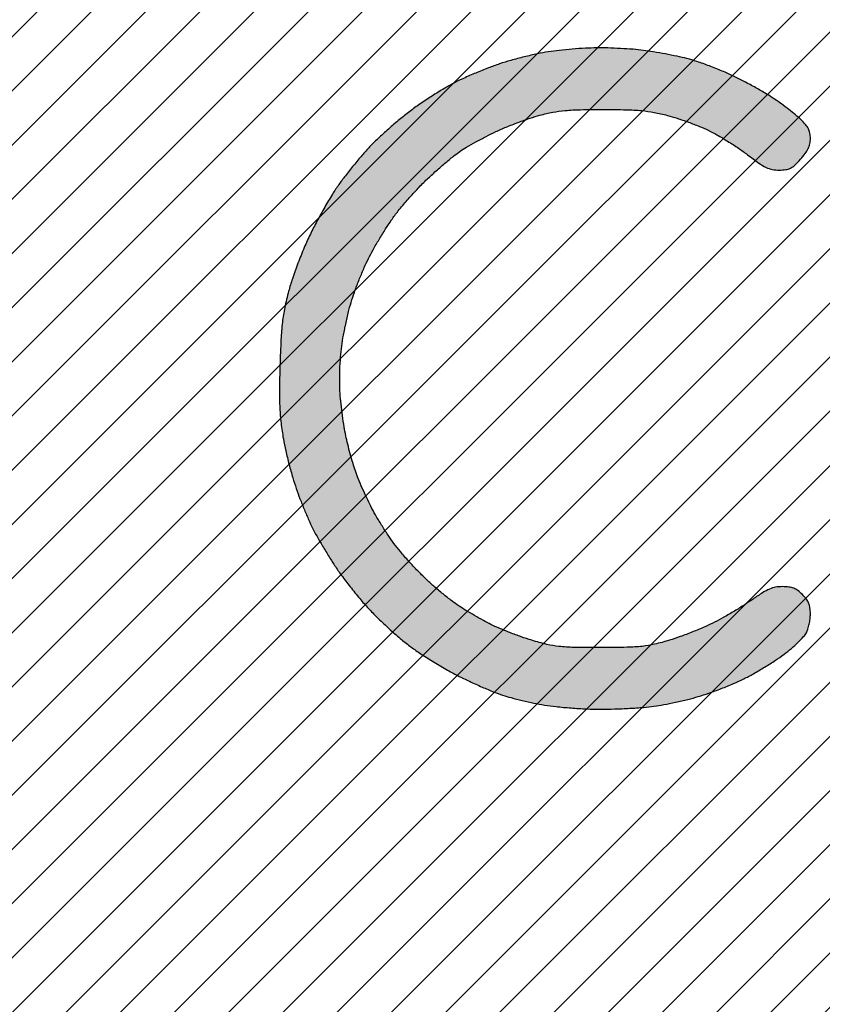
# Model space of a CAD drawing. Header units: inches. Extents: x -2078 to 109126, y -964 to 6385.
# Tile 5 of 256: x -2042 to -2034, y 58 to 67. Entities that reach past the tile are written whole.
import ezdxf

# ---------------------------------------------------------------- set-up
doc = ezdxf.new("R2010")
doc.units = ezdxf.units.IN
doc.header["$MEASUREMENT"] = 0
doc.layers.add('A-HATCH', color=9, linetype='Continuous')

# ---------------------------------------------------------------- blocks, each defined once
blk = doc.blocks.new('Jay Cad Logo - CAD Format')
at = {"true_color": 0x1c75bc, "transparency": 33554687}
h = blk.add_hatch(color=152, dxfattribs=at)
h.dxf.hatch_style = 2
h.paths.add_polyline_path([(-39.618, -58.858, -0.005287), (-39.59, -57.25, -0.009944), (-39.548, -56.38, -0.167733), (-39.437, -56.119, -0.026665), (-39.36, -56.042, -0.020341), (-39.268, -55.966, -0.026593), (-39.149, -55.885, -0.057033), (-39.017, -55.835, -0.016911), (-38.91, -55.812, -0.016685), (-38.796, -55.795, -0.023089), (-38.693, -55.788, -0.044071), (-38.584, -55.795, -0.023708), (-38.453, -55.822, -0.033937), (-38.263, -55.885, -0.071607), (-38.103, -55.978, -0.029798), (-37.994, -56.076, -0.029736), (-37.897, -56.186, -0.0464), (-37.828, -56.293, -0.111801), (-37.749, -56.596, -0.004482), (-37.723, -57.742, -0.003878), (-37.711, -59.655, -0.000454), (-37.722, -63.923), (-37.746, -71.306), (-37.944, -71.899, -0.01392), (-38.04, -72.163, -0.008424), (-38.166, -72.466, -0.008642), (-38.304, -72.769, -0.015034), (-38.429, -73.011, -0.014198), (-38.567, -73.244, -0.008259), (-38.745, -73.516, -0.008253), (-38.932, -73.784, -0.013774), (-39.1, -74.001, -0.018834), (-39.283, -74.209, -0.010765), (-39.518, -74.447, -0.01074), (-39.766, -74.676, -0.017512), (-39.986, -74.859, -0.017705), (-40.224, -75.028, -0.009903), (-40.524, -75.219, -0.009803), (-40.835, -75.399, -0.015717), (-41.108, -75.54, -0.017579), (-41.391, -75.662, -0.010889), (-41.731, -75.787, -0.010922), (-42.072, -75.895, -0.019306), (-42.359, -75.968, -0.020173), (-42.708, -76.027, -0.017176), (-43.08, -76.062, -0.014864), (-43.502, -76.074, -0.008817), (-44.006, -76.065, -0.008616), (-44.548, -76.037, -0.02088), (-44.946, -75.992, -0.025083), (-45.292, -75.921, -0.01915), (-45.664, -75.809, -0.014252), (-45.947, -75.702, -0.009194), (-46.27, -75.564, -0.009271), (-46.581, -75.417, -0.017219), (-46.825, -75.284, -0.018957), (-47.061, -75.134, -0.010051), (-47.342, -74.931, -0.009971), (-47.62, -74.712, -0.015232), (-47.853, -74.51, -0.019098), (-48.076, -74.287, -0.011065), (-48.328, -74.002, -0.010995), (-48.568, -73.707, -0.018143), (-48.756, -73.444, -0.021141), (-48.926, -73.164, -0.011871), (-49.109, -72.81, -0.011817), (-49.278, -72.444, -0.018873), (-49.402, -72.123, -0.015719), (-49.513, -71.767, -0.016245), (-49.6, -71.405, -0.016588), (-49.661, -71.049, -0.018864), (-49.696, -70.704, -0.009261), (-49.708, -70.423, -0.010107), (-49.709, -70.149, -0.009631), (-49.701, -69.915, -0.048095), (-49.682, -69.785, -0.053952), (-49.644, -69.683, -0.027499), (-49.577, -69.564, -0.026854), (-49.493, -69.448, -0.036148), (-49.404, -69.353, -0.044581), (-49.28, -69.257, -0.058365), (-49.152, -69.195, -0.053537), (-49.003, -69.16, -0.030529), (-48.82, -69.149, -0.021822), (-48.665, -69.156, -0.018394), (-48.503, -69.176, -0.018788), (-48.356, -69.206, -0.047924), (-48.254, -69.241, -0.055843), (-48.166, -69.293, -0.029206), (-48.07, -69.376, -0.028646), (-47.98, -69.473, -0.038826), (-47.911, -69.571, -0.054488), (-47.856, -69.693, -0.025759), (-47.811, -69.86, -0.024786), (-47.781, -70.045, -0.028433), (-47.77, -70.223, 0.023589), (-47.761, -70.417, 0.011724), (-47.732, -70.661, 0.011644), (-47.69, -70.913, 0.016749), (-47.641, -71.134, 0.019763), (-47.572, -71.36, 0.010872), (-47.472, -71.629, 0.010923), (-47.358, -71.901, 0.017173), (-47.247, -72.127, 0.030302), (-47.106, -72.356, 0.016096), (-46.907, -72.623, 0.015752), (-46.679, -72.889, 0.020119), (-46.453, -73.118, 0.018129), (-46.216, -73.324, 0.013818), (-45.944, -73.532, 0.014022), (-45.677, -73.714, 0.031588), (-45.463, -73.832, 0.013334), (-45.259, -73.922, 0.009692), (-45.028, -74.011, 0.009774), (-44.806, -74.087, 0.021025), (-44.631, -74.135, 0.023141), (-44.45, -74.168, 0.010062), (-44.207, -74.196, 0.009937), (-43.947, -74.215, 0.013026), (-43.71, -74.222, 0.017505), (-43.467, -74.214, 0.012015), (-43.193, -74.189, 0.012101), (-42.93, -74.151, 0.023924), (-42.724, -74.107, 0.020473), (-42.525, -74.045, 0.011056), (-42.285, -73.954, 0.010996), (-42.045, -73.85, 0.017015), (-41.842, -73.748, 0.019186), (-41.643, -73.63, 0.010785), (-41.412, -73.473, 0.010952), (-41.182, -73.302, 0.017548), (-40.997, -73.147, 0.019315), (-40.825, -72.98, 0.01255), (-40.639, -72.775, 0.012624), (-40.468, -72.565, 0.023337), (-40.341, -72.385, 0.020473), (-40.229, -72.192, 0.010292), (-40.102, -71.94, 0.010201), (-39.982, -71.673, 0.014886), (-39.888, -71.433), (-39.691, -70.883), (-39.649, -63.595, -0.000333)])
h.paths.add_polyline_path([(7.366, -57.853, -0.007993), (7.738, -57.72, -0.015033), (8.041, -57.628, -0.020345), (8.44, -57.536, -0.023724), (8.825, -57.483, -0.017393), (9.3, -57.457, -0.005454), (10.011, -57.45, -0.005575), (10.72, -57.459, -0.017102), (11.2, -57.487, -0.022961), (11.592, -57.541, -0.019653), (12, -57.634, -0.013565), (12.302, -57.724, -0.008384), (12.65, -57.844, -0.008501), (12.993, -57.976, -0.015079), (13.269, -58.097, -0.018617), (13.54, -58.24, -0.009503), (13.872, -58.437, -0.009405), (14.205, -58.654, -0.01393), (14.489, -58.858, 0.009493), (14.842, -59.116, 0.040124), (15.068, -59.249, 0.0622), (15.258, -59.314, 0.050934), (15.473, -59.335, 0.034654), (15.677, -59.321, 0.083763), (15.82, -59.276, 0.071051), (15.955, -59.181, 0.019882), (16.135, -58.997, 0.022456), (16.284, -58.816, 0.050646), (16.375, -58.665, 0.061098), (16.424, -58.517, 0.049644), (16.441, -58.351, 0.046235), (16.426, -58.184, 0.072514), (16.379, -58.048, 0.061117), (16.289, -57.915, 0.024038), (16.135, -57.756, 0.016426), (15.983, -57.621, 0.007103), (15.773, -57.453, 0.007068), (15.543, -57.279, 0.009298), (15.329, -57.128, 0.015171), (15.083, -56.971, 0.00659), (14.748, -56.778, 0.006569), (14.384, -56.581, 0.008677), (14.049, -56.412, 0.012981), (13.702, -56.256, 0.009121), (13.302, -56.097, 0.009139), (12.916, -55.96, 0.018824), (12.607, -55.869, 0.009854), (12.303, -55.799, 0.005721), (11.937, -55.725, 0.005717), (11.567, -55.66, 0.009599), (11.255, -55.615, 0.011458), (10.936, -55.582, 0.006269), (10.544, -55.556, 0.006244), (10.145, -55.54, 0.009905), (9.802, -55.537, 0.011086), (9.456, -55.548, 0.007076), (9.02, -55.578, 0.006239), (8.639, -55.615, 0.011518), (8.301, -55.66, 0.014292), (7.963, -55.722, 0.007821), (7.552, -55.817, 0.007789), (7.137, -55.927, 0.012296), (6.785, -56.035, 0.011177), (6.44, -56.16, 0.007292), (6.044, -56.319, 0.007214), (5.667, -56.484, 0.013651), (5.365, -56.631, 0.015305), (5.068, -56.797, 0.0075), (4.7, -57.027, 0.007456), (4.323, -57.277, 0.010746), (3.998, -57.51, 0.011919), (3.683, -57.76, 0.007976), (3.333, -58.059, 0.008027), (3.003, -58.361, 0.015607), (2.751, -58.614, 0.010376), (2.519, -58.872, 0.006351), (2.248, -59.195, 0.006064), (1.998, -59.508, 0.010718), (1.795, -59.783, 0.016712), (1.596, -60.082, 0.00754), (1.356, -60.487, 0.007458), (1.114, -60.923, 0.010097), (0.91, -61.324, 0.013071), (0.721, -61.741, 0.008746), (0.525, -62.231, 0.008743), (0.353, -62.709, 0.016964), (0.234, -63.1, 0.01479), (0.115, -63.606, 0.021376), (0.042, -64.06, 0.016498), (-0.002, -64.597, 0.005189), (-0.034, -65.402, 0.005177), (-0.049, -66.177, 0.013697), (-0.039, -66.732, 0.017459), (-0.001, -67.2, 0.015287), (0.071, -67.686, 0.01169), (0.146, -68.056, 0.007469), (0.251, -68.486, 0.007389), (0.365, -68.899, 0.013644), (0.472, -69.234, 0.00774), (0.587, -69.546, 0.005604), (0.725, -69.891, 0.005661), (0.863, -70.215, 0.012272), (0.978, -70.46, 0.012546), (1.107, -70.703, 0.005387), (1.291, -71.021, 0.005327), (1.494, -71.356, 0.007001), (1.686, -71.656, 0.013839), (1.904, -71.966, 0.007751), (2.184, -72.331, 0.007729), (2.48, -72.692, 0.012471), (2.743, -72.989, 0.012861), (3.021, -73.271, 0.008033), (3.359, -73.588, 0.00806), (3.704, -73.89, 0.014544), (3.998, -74.125, 0.015302), (4.307, -74.343, 0.008053), (4.704, -74.597, 0.008038), (5.121, -74.844, 0.012223), (5.49, -75.044, 0.008278), (5.852, -75.221, 0.006757), (6.246, -75.399, 0.006835), (6.612, -75.553, 0.017749), (6.881, -75.65, 0.013794), (7.145, -75.728, 0.006463), (7.49, -75.814, 0.006416), (7.855, -75.895, 0.008948), (8.182, -75.957, 0.016379), (8.541, -76.007, 0.007732), (9.005, -76.048, 0.007685), (9.495, -76.077, 0.010748), (9.932, -76.086, 0.007712), (10.362, -76.08, 0.006018), (10.828, -76.06, 0.006091), (11.262, -76.03, 0.01473), (11.582, -75.996, 0.012573), (11.884, -75.946, 0.006623), (12.255, -75.87, 0.006626), (12.635, -75.782, 0.010144), (12.96, -75.695, 0.014123), (13.287, -75.59, 0.008259), (13.673, -75.446, 0.008255), (14.056, -75.29, 0.013801), (14.369, -75.146, 0.01361), (14.674, -74.984, 0.00845), (15.021, -74.78, 0.00848), (15.356, -74.568, 0.015208), (15.623, -74.38, 0.015029), (15.85, -74.199, 0.015813), (16.061, -74.009, 0.015642), (16.232, -73.833, 0.066303), (16.316, -73.713, 0.044922), (16.364, -73.596, 0.022321), (16.404, -73.441, 0.022031), (16.432, -73.274, 0.030065), (16.441, -73.123, 0.033655), (16.429, -72.938, 0.064732), (16.39, -72.795, 0.064666), (16.316, -72.666, 0.033518), (16.194, -72.527, 0.033587), (16.051, -72.402, 0.067715), (15.922, -72.329, 0.065546), (15.775, -72.291, 0.029717), (15.576, -72.279, 0.043284), (15.361, -72.298, 0.056852), (15.172, -72.354, 0.041688), (14.96, -72.465, 0.012737), (14.66, -72.667, -0.012512), (14.404, -72.839, -0.006869), (14.083, -73.038, -0.006843), (13.751, -73.23, -0.010858), (13.462, -73.385, -0.014266), (13.158, -73.529, -0.008104), (12.779, -73.687, -0.00795), (12.398, -73.833, -0.012999), (12.066, -73.943, -0.016126), (11.599, -74.069, -0.031284), (11.219, -74.134, -0.021851), (10.754, -74.164, -0.004419), (9.927, -74.172, -0.004321), (9.092, -74.166, -0.022496), (8.632, -74.138, -0.032416), (8.256, -74.074, -0.015874), (7.787, -73.945, -0.010437), (7.463, -73.838, -0.007507), (7.107, -73.706, -0.007586), (6.771, -73.57, -0.016219), (6.518, -73.452, -0.008857), (6.283, -73.329, -0.00533), (6.015, -73.179, -0.005538), (5.744, -73.018, -0.009642), (5.528, -72.882, -0.017489), (5.31, -72.727, -0.007761), (5.032, -72.507, -0.007647), (4.746, -72.266, -0.010234), (4.494, -72.038, -0.012747), (4.245, -71.791, -0.008138), (3.969, -71.493, -0.008225), (3.706, -71.191, -0.015171), (3.505, -70.936, -0.012621), (3.323, -70.678, -0.007772), (3.122, -70.365, -0.007789), (2.932, -70.049, -0.013815), (2.787, -69.782, -0.009042), (2.66, -69.519, -0.006189), (2.524, -69.216, -0.006239), (2.4, -68.92, -0.012568), (2.311, -68.683, -0.010615), (2.235, -68.447, -0.005748), (2.15, -68.153, -0.005716), (2.071, -67.851, -0.008967), (2.011, -67.59, -0.012673), (1.959, -67.314, -0.006387), (1.907, -66.963, -0.006339), (1.863, -66.599, -0.009357), (1.835, -66.279, -0.016214), (1.822, -65.944, -0.009693), (1.827, -65.546, -0.009669), (1.848, -65.146, -0.01522), (1.883, -64.804, -0.0131), (1.937, -64.467, -0.007961), (2.017, -64.074, -0.008069), (2.11, -63.683, -0.014115), (2.2, -63.365, -0.011683), (2.305, -63.059, -0.007347), (2.441, -62.705, -0.007373), (2.585, -62.361, -0.013378), (2.714, -62.085, -0.011911), (2.858, -61.814, -0.006474), (3.049, -61.485, -0.006347), (3.249, -61.159, -0.009999), (3.432, -60.883, -0.018628), (3.639, -60.605, -0.009462), (3.921, -60.268, -0.009318), (4.223, -59.934, -0.013756), (4.502, -59.652, -0.007573), (4.781, -59.393, -0.006569), (5.08, -59.131, -0.006624), (5.358, -58.901, -0.01927), (5.558, -58.751, -0.018061), (5.763, -58.621, -0.007151), (6.053, -58.457, -0.007066), (6.372, -58.288, -0.008782), (6.673, -58.14, -0.012112), (6.993, -57.999, -0.007868)])
at = {"linetype": 'ByBlock'}
blk.add_lwpolyline([(9.802, -55.537, 0.011104), (9.456, -55.548, 0.006655), (9.046, -55.576, 0.006662), (8.639, -55.615, 0.011515), (8.301, -55.66, 0.014296), (7.963, -55.722, 0.007821), (7.552, -55.817, 0.007789), (7.137, -55.927, 0.012298), (6.785, -56.035, 0.011176), (6.44, -56.16, 0.007234), (6.047, -56.318, 0.007273), (5.667, -56.484, 0.013644), (5.365, -56.631, 0.015314), (5.068, -56.797, 0.007512), (4.699, -57.027, 0.007445), (4.323, -57.277, 0.010734), (3.998, -57.51, 0.011931), (3.683, -57.76, 0.007973), (3.333, -58.059, 0.00803), (3.003, -58.361, 0.015606), (2.751, -58.614, 0.010377), (2.519, -58.872, 0.006205), (2.254, -59.187, 0.00621), (1.998, -59.508, 0.010719), (1.795, -59.783, 0.016712), (1.596, -60.082, 0.00754), (1.356, -60.487, 0.007455), (1.114, -60.923, 0.010099), (0.91, -61.324, 0.013074), (0.721, -61.741, 0.008714), (0.526, -62.229, 0.008776), (0.353, -62.709, 0.016964), (0.234, -63.1, 0.01479), (0.115, -63.606, 0.021376), (0.042, -64.06, 0.016499), (-0.002, -64.597, 0.005189), (-0.034, -65.402, 0.005177), (-0.049, -66.177, 0.013697), (-0.039, -66.732, 0.017464), (-0.001, -67.2, 0.015282), (0.071, -67.686, 0.01169), (0.146, -68.056, 0.007414), (0.25, -68.483, 0.007446), (0.365, -68.899, 0.013645), (0.472, -69.234, 0.007741), (0.587, -69.546, 0.005603), (0.725, -69.891, 0.005661), (0.863, -70.215, 0.012273), (0.978, -70.46, 0.012546), (1.107, -70.703, 0.005387), (1.291, -71.021, 0.005326), (1.494, -71.355, 0.007002), (1.686, -71.656, 0.013839), (1.904, -71.966, 0.007751), (2.184, -72.331, 0.007729), (2.48, -72.692, 0.012471), (2.743, -72.989, 0.012861), (3.021, -73.271, 0.008033), (3.359, -73.588, 0.00806), (3.704, -73.89, 0.014502), (3.997, -74.124, 0.015346), (4.307, -74.343, 0.00807), (4.704, -74.597, 0.008021), (5.121, -74.844, 0.012225), (5.49, -75.044, 0.008277), (5.852, -75.221, 0.006757), (6.246, -75.399, 0.006835), (6.612, -75.553, 0.01775), (6.881, -75.65, 0.013794), (7.145, -75.728, 0.006472), (7.49, -75.814, 0.006407), (7.855, -75.895, 0.008948), (8.182, -75.957, 0.01638), (8.541, -76.007, 0.007748), (9.006, -76.048, 0.00767), (9.495, -76.077, 0.010748), (9.932, -76.086, 0.007711), (10.362, -76.08, 0.006019), (10.828, -76.06, 0.00609), (11.262, -76.03, 0.014731), (11.582, -75.996, 0.012573), (11.884, -75.946, 0.006644), (12.256, -75.87, 0.006606), (12.635, -75.782, 0.010144), (12.96, -75.695, 0.014122), (13.287, -75.59, 0.008259), (13.673, -75.446, 0.008255), (14.056, -75.29, 0.013865), (14.37, -75.145, 0.013547), (14.674, -74.984, 0.00845), (15.021, -74.78, 0.008478), (15.356, -74.568, 0.015212), (15.623, -74.38, 0.015005), (15.85, -74.199, 0.015837), (16.061, -74.009, 0.015644), (16.232, -73.833, 0.066304), (16.316, -73.713, 0.044922), (16.364, -73.596, 0.02236), (16.404, -73.44, 0.021996), (16.432, -73.274, 0.030082), (16.441, -73.123, 0.033638), (16.429, -72.938, 0.06473), (16.39, -72.795, 0.06467), (16.316, -72.666, 0.033516), (16.194, -72.527, 0.033586), (16.051, -72.402, 0.067718), (15.922, -72.329, 0.065547), (15.775, -72.291, 0.029717), (15.576, -72.279, 0.043285), (15.361, -72.298, 0.056849), (15.172, -72.354, 0.04169), (14.96, -72.465, 0.012737), (14.66, -72.667, -0.012513), (14.404, -72.839, -0.006869), (14.083, -73.038, -0.006843), (13.751, -73.23, -0.010862), (13.462, -73.385, -0.014263), (13.158, -73.529, -0.008037), (12.782, -73.686, -0.008016), (12.398, -73.833, -0.013), (12.066, -73.943, -0.016125), (11.599, -74.069, -0.031285), (11.219, -74.134, -0.021851), (10.754, -74.164, -0.004419), (9.927, -74.172, -0.004321), (9.092, -74.166, -0.022497), (8.632, -74.138, -0.032414), (8.256, -74.074, -0.015874), (7.787, -73.945, -0.010436), (7.463, -73.838, -0.007507), (7.107, -73.706, -0.007586), (6.771, -73.57, -0.016218), (6.518, -73.452, -0.008859), (6.283, -73.329, -0.005427), (6.011, -73.176, -0.005439), (5.744, -73.018, -0.009642), (5.528, -72.882, -0.017489), (5.31, -72.727, -0.007748), (5.033, -72.507, -0.007658), (4.746, -72.266, -0.010238), (4.493, -72.038, -0.012742), (4.245, -71.791, -0.008162), (3.968, -71.492, -0.008201), (3.706, -71.191, -0.015166), (3.505, -70.936, -0.012625), (3.323, -70.678, -0.007772), (3.122, -70.365, -0.007791), (2.932, -70.049, -0.013811), (2.787, -69.782, -0.009042), (2.66, -69.519, -0.006189), (2.524, -69.216, -0.006239), (2.4, -68.92, -0.012548), (2.311, -68.684, -0.010635), (2.235, -68.447, -0.005744), (2.15, -68.153, -0.005719), (2.071, -67.851, -0.008967), (2.011, -67.59, -0.012672), (1.959, -67.314, -0.006387), (1.907, -66.963, -0.006339), (1.863, -66.599, -0.009361), (1.835, -66.279, -0.01621), (1.822, -65.944, -0.009692), (1.827, -65.546, -0.009668), (1.848, -65.146, -0.015222), (1.883, -64.804, -0.013099), (1.937, -64.467, -0.008007), (2.018, -64.072, -0.008023), (2.11, -63.683, -0.014106), (2.2, -63.365, -0.011692), (2.305, -63.059, -0.007346), (2.441, -62.705, -0.007373), (2.585, -62.361, -0.013372), (2.714, -62.085, -0.011916), (2.858, -61.814, -0.006425), (3.047, -61.488, -0.006395), (3.249, -61.159, -0.01), (3.432, -60.883, -0.018628), (3.639, -60.605, -0.009428), (3.92, -60.269, -0.009351), (4.223, -59.934, -0.013756), (4.502, -59.652, -0.00757), (4.781, -59.393, -0.006571), (5.08, -59.131, -0.006624), (5.358, -58.901, -0.019226), (5.558, -58.752, -0.018104), (5.763, -58.621, -0.007151), (6.053, -58.457, -0.007067), (6.372, -58.288, -0.008783), (6.673, -58.14, -0.01211), (6.993, -57.999, -0.007906), (7.368, -57.852, -0.007953), (7.738, -57.72, -0.015042), (8.042, -57.628, -0.020337), (8.44, -57.536, -0.023725), (8.825, -57.483, -0.017392), (9.3, -57.457, -0.005454), (10.011, -57.45, -0.005575), (10.72, -57.459, -0.017102), (11.2, -57.487, -0.022961), (11.592, -57.541, -0.019622), (12, -57.634, -0.013592), (12.302, -57.724, -0.00843), (12.651, -57.845, -0.008454), (12.993, -57.976, -0.015077), (13.269, -58.097, -0.018618), (13.54, -58.24, -0.009491), (13.871, -58.437, -0.009417), (14.205, -58.654, -0.01393), (14.489, -58.858, 0.009493), (14.842, -59.116, 0.040123), (15.068, -59.249, 0.062204), (15.258, -59.314, 0.050932), (15.473, -59.335, 0.034654), (15.677, -59.321, 0.083759), (15.82, -59.276, 0.071057), (15.955, -59.181, 0.019882), (16.135, -58.997, 0.022455), (16.284, -58.816, 0.050644), (16.375, -58.665, 0.061098), (16.424, -58.517, 0.049645), (16.441, -58.351, 0.046236), (16.426, -58.184, 0.072517), (16.379, -58.048, 0.061115), (16.289, -57.915, 0.024038), (16.135, -57.756, 0.016426), (15.983, -57.621, 0.007128), (15.772, -57.452, 0.007045), (15.543, -57.279, 0.009299), (15.329, -57.128, 0.01517), (15.083, -56.971, 0.006619), (14.746, -56.777, 0.006543), (14.384, -56.581, 0.008676), (14.049, -56.412, 0.012982), (13.702, -56.256, 0.009087), (13.303, -56.098, 0.009175), (12.916, -55.96, 0.018823), (12.607, -55.869, 0.009854), (12.303, -55.799, 0.005721), (11.937, -55.725, 0.005717), (11.567, -55.66, 0.009591), (11.255, -55.615, 0.011466), (10.936, -55.582, 0.006269), (10.544, -55.556, 0.006244), (10.145, -55.54, 0.009889)], format="xyb", close=True, dxfattribs=at)
blk = doc.blocks.new('JC-ANNO-SSS')
at = {"layer": 'A-HATCH'}
h = blk.add_hatch(dxfattribs=at)
h.set_pattern_fill('ANSI31', color=256, scale=3)
h.set_pattern_definition([(45, (1667.53672, 0), (-0.26516504, 0.26516504), [])])
h.paths.add_polyline_path([(467.5367, 0), (-467.5367, 0), (-467.5367, -72), (0, -72), (467.5367, -72)])
at = {"xscale": 0.3149606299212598, "yscale": 0.3149606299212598, "zscale": 0.3149606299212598}
blk.add_blockref('Jay Cad Logo - CAD Format', (-431.5367, -36), dxfattribs=at)

msp = doc.modelspace()

# ---------------------------------------------------------------- block references
msp.add_blockref('JC-ANNO-SSS', (-1607.5367, 120.6208))

doc.saveas('drawing.dxf')
